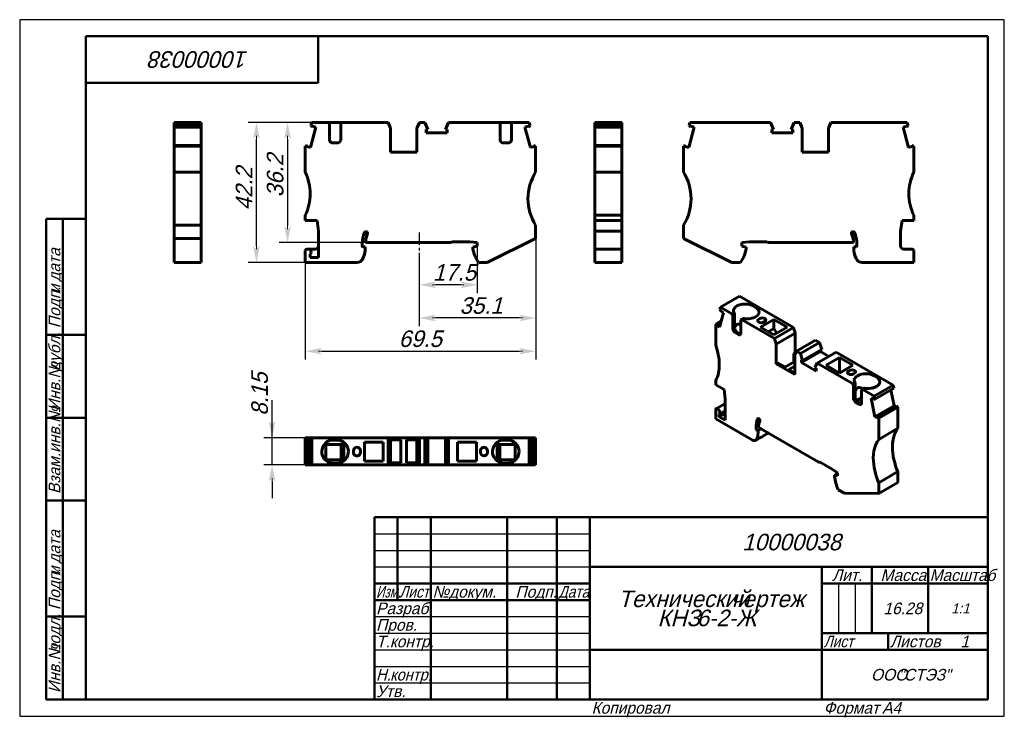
# Model space of a CAD drawing. Header units: millimetres. Extents: x 0 to 297, y 0 to 210.
import ezdxf

# ---------------------------------------------------------------- set-up
doc = ezdxf.new("R2010")
doc.units = ezdxf.units.MM
doc.linetypes.add('CENTER_per1_scale0.122441', pattern=[6.22, 3.8875, -0.7775, 0.7775, -0.7775])
doc.styles.add('TextStyle_1', font='T-FLEX Type A.TTF', dxfattribs={"oblique": 15, "height": 5})
doc.styles.add('TextStyle_2', font='T-FLEX Type A.TTF', dxfattribs={"oblique": 15, "height": 3.5})
doc.styles.add('TextStyle_3', font='T-FLEX Type A.TTF', dxfattribs={"width": 0.744064, "oblique": 15, "height": 3.5})
doc.styles.add('TextStyle_4', font='T-FLEX Type A.TTF', dxfattribs={"width": 0.883061, "oblique": 15, "height": 3.5})
doc.styles.add('TextStyle_5', font='T-FLEX Type A.TTF', dxfattribs={"width": 0.94413, "oblique": 15, "height": 3.5})
doc.styles.add('TextStyle_6', font='T-FLEX Type A.TTF', dxfattribs={"width": 0.98844, "oblique": 15, "height": 3.5})
doc.styles.add('TextStyle_7', font='T-FLEX Type A.TTF', dxfattribs={"oblique": 15, "height": 5})
doc.styles.add('TextStyle_8', font='T-FLEX Type A.TTF', dxfattribs={"oblique": 15, "height": 3})
doc.styles.add('TextStyle_9', font='T-FLEX Type A.TTF', dxfattribs={"oblique": 15, "height": 3.5})
doc.dimstyles.new('DIM_ST_1', dxfattribs={"dimtxt": 5, "dimasz": 5, "dimexe": 2.5, "dimexo": 0, "dimtad": 1, "dimrnd": 0.01, "dimdsep": 46, "dimtxsty": 'TextStyle_1', "dimblk": 'Arrow_3_C7_Status', "dimcen": 0.09, "dimclrd": 7, "dimclre": 7, "dimclrt": 7, "dimazin": 0, "dimtfac": 1, "dimtdec": 0, "dimtmove": 0, "dimatfit": 0, "dimldrblk": 'NONE', "dimfxl": 1, "dimtvp": 1, "dimtolj": 1, "dimarcsym": 0})

# ---------------------------------------------------------------- blocks, each defined once
blk = doc.blocks.new('Arrow_3_C7_Status')
at = {"color": 7, "linetype": 'Continuous', "lineweight": 0}
blk.add_line((-1, 0), (-0.8, 0), dxfattribs=at)
at = {"color": 7}
blk.add_solid([(-1, -0.2), (0, 0), (-0.8, 0), (-1, 0.2)], dxfattribs=at)
blk = doc.blocks.new('*D5')
at = {"color": 7, "lineweight": -2}
for p, q in [((155.64, 144.02), (155.64, 107.56)), ((86.14, 136.82), (86.14, 107.56)), ((91.14, 110.06), (150.64, 110.06))]:
    blk.add_line(p, q, dxfattribs=at)
at = {"layer": 'Defpoints', "color": 0}
for p in [(155.64, 144.02), (86.14, 136.82), (155.64, 110.06)]:
    blk.add_point(p, dxfattribs=at)
at = {"color": 7, "lineweight": -2, "xscale": 5, "yscale": 5, "zscale": 5}
for p, rotation in [((86.14, 110.06), 180), ((155.64, 110.06), 360)]:
    blk.add_blockref('Arrow_3_C7_Status', p, dxfattribs=dict(at, rotation=rotation))
blk = doc.blocks.new('_None')
blk = doc.blocks.new('*D6')
at = {"color": 7, "lineweight": -2}
for p, q in [((88.1, 179.02), (78.3, 179.02)), ((80.8, 174.02), (80.8, 147.82)), ((108.61, 142.82), (78.3, 142.82))]:
    blk.add_line(p, q, dxfattribs=at)
at = {"layer": 'Defpoints', "color": 0}
for p in [(88.1, 179.02), (80.8, 142.82), (108.61, 142.82)]:
    blk.add_point(p, dxfattribs=at)
at = {"color": 7, "lineweight": -2, "xscale": 5, "yscale": 5, "zscale": 5}
for p, rotation in [((80.8, 179.02), 90.00000000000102), ((80.8, 142.82), 270.000000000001)]:
    blk.add_blockref('Arrow_3_C7_Status', p, dxfattribs=dict(at, rotation=rotation))
blk = doc.blocks.new('*D7')
at = {"color": 7, "lineweight": -2}
for p, q in [((155.64, 144.02), (155.64, 117.56)), ((120.52, 139.66), (120.52, 117.56)), ((150.64, 120.06), (125.52, 120.06))]:
    blk.add_line(p, q, dxfattribs=at)
at = {"layer": 'Defpoints', "color": 0}
for p in [(155.64, 144.02), (120.52, 139.66), (120.52, 120.06)]:
    blk.add_point(p, dxfattribs=at)
at = {"color": 7, "lineweight": -2, "xscale": 5, "yscale": 5, "zscale": 5, "rotation": 180}
blk.add_blockref('Arrow_3_C7_Status', (120.52, 120.06), dxfattribs=at)
at = {"color": 7, "lineweight": -2, "xscale": 5, "yscale": 5, "zscale": 5}
blk.add_blockref('Arrow_3_C7_Status', (155.64, 120.06), dxfattribs=at)
blk = doc.blocks.new('*D8')
at = {"color": 7, "lineweight": -2}
for p, q in [((120.52, 139.66), (120.52, 127.56)), ((138.02, 142.02), (138.02, 127.56)), ((133.02, 130.06), (125.52, 130.06))]:
    blk.add_line(p, q, dxfattribs=at)
at = {"layer": 'Defpoints', "color": 0}
for p in [(120.52, 139.66), (138.02, 142.02), (120.52, 130.06)]:
    blk.add_point(p, dxfattribs=at)
at = {"color": 7, "lineweight": -2, "xscale": 5, "yscale": 5, "zscale": 5, "rotation": 180}
blk.add_blockref('Arrow_3_C7_Status', (120.52, 130.06), dxfattribs=at)
at = {"color": 7, "lineweight": -2, "xscale": 5, "yscale": 5, "zscale": 5}
blk.add_blockref('Arrow_3_C7_Status', (138.02, 130.06), dxfattribs=at)
blk = doc.blocks.new('*D9')
at = {"color": 7, "lineweight": -2}
for p, q in [((97.34, 179.02), (68.92, 179.02)), ((71.42, 141.82), (71.42, 174.02)), ((86.14, 136.82), (68.92, 136.82))]:
    blk.add_line(p, q, dxfattribs=at)
at = {"layer": 'Defpoints', "color": 0}
for p in [(71.42, 179.02), (97.34, 179.02), (86.14, 136.82)]:
    blk.add_point(p, dxfattribs=at)
at = {"color": 7, "lineweight": -2, "xscale": 5, "yscale": 5, "zscale": 5}
for p, rotation in [((71.42, 179.02), 90.0000000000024), ((71.42, 136.82), 270.0000000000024)]:
    blk.add_blockref('Arrow_3_C7_Status', p, dxfattribs=dict(at, rotation=rotation))
blk = doc.blocks.new('*D10')
at = {"color": 7, "lineweight": -2}
for p, q in [((76.12, 83.92), (76.12, 95.23)), ((76.12, 88.92), (76.12, 93.92)), ((88.1, 83.92), (73.62, 83.92)), ((76.12, 75.77), (76.12, 83.92)), ((88.1, 75.77), (73.62, 75.77)), ((76.12, 70.77), (76.12, 65.77))]:
    blk.add_line(p, q, dxfattribs=at)
at = {"layer": 'Defpoints', "color": 0}
for p in [(76.12, 83.92), (88.1, 83.92), (88.1, 75.77)]:
    blk.add_point(p, dxfattribs=at)
at = {"color": 7, "lineweight": -2, "xscale": 5, "yscale": 5, "zscale": 5}
for p, rotation in [((76.12, 83.92), 269.999999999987), ((76.12, 75.77), 89.99999999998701)]:
    blk.add_blockref('Arrow_3_C7_Status', p, dxfattribs=dict(at, rotation=rotation))
blk = doc.blocks.new('_FR1Страница_1')
at = {"color": 7, "linetype": 'Continuous', "lineweight": 25}
for p, q in [((0, 210), (0, 0)), ((297, 210), (0, 210)), ((297, 0), (297, 210)), ((107, 55), (172, 55)), ((107, 50), (172, 50)), ((107, 45), (172, 45)), ((247, 40), (247, 25)), ((252, 40), (252, 25)), ((107, 30), (172, 30)), ((107, 25), (172, 25)), ((107, 20), (172, 20)), ((242, 20), (292, 20)), ((262, 20), (262, 20)), ((107, 15), (172, 15)), ((107, 10), (172, 10)), ((0, 0), (297, 0))]:
    blk.add_line(p, q, dxfattribs=at)
at = {"color": 7, "linetype": 'Continuous', "lineweight": 50}
for p, q in [((20, 5), (20, 205)), ((20, 205), (292, 205)), ((90, 191), (90, 205)), ((292, 205), (292, 5)), ((20, 191), (90, 191)), ((8, 5), (8, 150)), ((8, 150), (20, 150)), ((13, 150), (13, 5)), ((8, 115), (20, 115)), ((8, 90), (20, 90)), ((20, 65), (8, 65)), ((107, 5), (107, 60)), ((107, 60), (292, 60)), ((114, 60), (114, 35)), ((124, 60), (124, 5)), ((147, 60), (147, 5)), ((162, 60), (162, 5)), ((172, 60), (172, 5)), ((172, 45), (292, 45)), ((242, 45), (242, 5)), ((257, 45), (257, 25)), ((274, 45), (274, 25)), ((107, 40), (172, 40)), ((242, 40), (292, 40)), ((107, 35), (172, 35)), ((8, 30), (20, 30)), ((242, 25), (292, 25)), ((262, 25), (262, 20)), ((172, 20), (292, 20)), ((20, 5), (8, 5)), ((292, 5), (20, 5))]:
    blk.add_line(p, q, dxfattribs=at)
at = {"color": 7, "oblique": 15}
for s, height, rotation, style, p in [('10000038', 5, 180, 'TextStyle_7', (69.05, 200.5)), ('дата', 3.5, 90, 'TextStyle_2', (12.25, 131.01)), ('Подп.', 3.5, 90, 'TextStyle_2', (12.25, 117)), ('и', 3.5, 90, 'TextStyle_2', (12.25, 127.51)), ('дубл.', 3.5, 90, 'TextStyle_2', (12.25, 104.01)), ('Инв.№', 3.5, 90, 'TextStyle_2', (12.25, 92)), ('Взам.инв.№', 3.5, 90, 'TextStyle_2', (12.25, 67)), ('дата', 3.5, 90, 'TextStyle_2', (12.25, 46.01)), ('Подп.', 3.5, 90, 'TextStyle_2', (12.25, 32)), ('и', 3.5, 90, 'TextStyle_2', (12.25, 42.51)), ('подл.', 3.5, 90, 'TextStyle_2', (12.25, 19.01)), ('Инв.№', 3.5, 90, 'TextStyle_2', (12.25, 7))]:
    blk.add_text(s, height=height, rotation=rotation, dxfattribs=dict(at, style=style)).set_placement(p)
for s, height, style, p in [('10000038', 5, 'TextStyle_7', (217.95, 50)), ('Лит.', 3.5, 'TextStyle_2', (245.03, 40.76)), ('Масса', 3.5, 'TextStyle_2', (259.65, 40.76)), ('№', 3.5, 'TextStyle_2', (124.5, 35.75)), ('Подп.', 3.5, 'TextStyle_2', (149.53, 35.75)), ('докум.', 3.5, 'TextStyle_2', (129.5, 35.75)), ('Технический', 5, 'TextStyle_7', (180.55, 32.88)), ('чертеж', 5, 'TextStyle_7', (214.51, 32.88)), ('Разраб.', 3.5, 'TextStyle_2', (107.5, 30.75)), ('16.28', 3.5, 'TextStyle_2', (260.53, 30.75)), ('1:1', 3, 'TextStyle_8', (280.99, 31)), ('КНЗ', 5, 'TextStyle_7', (192.4, 27.12)), ('6-2-Ж', 5, 'TextStyle_7', (204.19, 27.12)), ('Пров.', 3.5, 'TextStyle_2', (107.5, 25.75)), ('Т.контр.', 3.5, 'TextStyle_2', (107.5, 20.75)), ('Листов', 3.5, 'TextStyle_2', (262.5, 20.75)), ('1', 3.5, 'TextStyle_9', (283.78, 20.75)), ('ООО', 3.5, 'TextStyle_2', (256.78, 10.75)), ('"СТЭЗ"', 3.5, 'TextStyle_2', (265.03, 10.75)), ('Утв.', 3.5, 'TextStyle_2', (107.5, 5.75)), ('Копировал', 3.5, 'TextStyle_2', (172.5, 0.75)), ('Формат', 3.5, 'TextStyle_2', (242.5, 0.75)), ('A4', 3.5, 'TextStyle_2', (260.12, 0.75))]:
    blk.add_text(s, height=height, dxfattribs=dict(at, style=style)).set_placement(p)
for s, style, width, p in [('Масштаб', 'TextStyle_6', 0.98844, (274.5, 40.76)), ('Изм.', 'TextStyle_3', 0.744064, (107.5, 35.75)), ('Лист', 'TextStyle_4', 0.883061, (114.5, 35.75)), ('Дата', 'TextStyle_4', 0.883061, (162.5, 35.75)), ('Лист', 'TextStyle_4', 0.883061, (242.5, 20.75)), ('Н.', 'TextStyle_5', 0.94413, (107.5, 10.75)), ('контр.', 'TextStyle_5', 0.94413, (111.75, 10.75))]:
    blk.add_text(s, height=3.5, dxfattribs=dict(at, style=style, width=width)).set_placement(p)
blk = doc.blocks.new('Страница_1')
at = {"color": 7, "linetype": 'Continuous', "lineweight": 60}
for p, q in [((46.573, 178.061), (46.573, 179.024)), ((46.573, 179.024), (54.723, 179.024)), ((54.723, 178.061), (54.723, 179.024)), ((87.838, 178.061), (88.096, 179.024)), ((92.935, 179.024), (88.096, 179.024)), ((94.635, 179.024), (92.969, 179.024)), ((93.435, 173.824), (93.435, 178.524)), ((94.635, 179.024), (95.635, 179.024)), ((95.635, 179.024), (97.302, 179.024)), ((96.839, 178.585), (96.835, 178.524)), ((96.835, 178.524), (96.835, 173.824)), ((111.117, 179.024), (97.335, 179.024)), ((111.835, 177.324), (111.117, 179.024)), ((120.554, 179.024), (119.835, 177.324)), ((120.554, 179.024), (122.226, 179.024)), ((123.151, 176.919), (122.226, 179.024)), ((129.345, 179.024), (128.42, 176.919)), ((144.435, 179.024), (129.345, 179.024)), ((146.135, 179.024), (144.469, 179.024)), ((144.932, 178.585), (144.935, 178.524)), ((144.935, 178.524), (144.935, 173.824)), ((146.135, 179.024), (147.135, 179.024)), ((147.135, 179.024), (148.802, 179.024)), ((148.335, 173.824), (148.335, 178.524)), ((153.675, 179.024), (148.835, 179.024)), ((153.933, 178.061), (153.675, 179.024)), ((173.529, 179.023), (181.679, 179.023)), ((173.529, 178.06), (173.529, 179.023)), ((181.679, 178.06), (181.679, 179.023)), ((201.902, 178.06), (202.16, 179.023)), ((226.49, 179.023), (202.16, 179.023)), ((226.49, 179.023), (227.415, 176.918)), ((232.684, 176.918), (233.609, 179.023)), ((235.281, 179.023), (233.609, 179.023)), ((235.281, 179.023), (236, 177.323)), ((244, 177.323), (244.718, 179.023)), ((267.74, 179.023), (244.718, 179.023)), ((267.998, 178.06), (267.74, 179.023)), ((54.723, 178.061), (46.573, 178.061)), ((46.573, 178.061), (46.573, 177.629)), ((54.723, 177.629), (46.573, 177.629)), ((46.573, 177.615), (46.573, 177.622)), ((46.573, 177.615), (54.723, 177.615)), ((46.573, 172.052), (46.573, 177.615)), ((54.723, 178.061), (54.723, 177.629)), ((54.723, 177.622), (54.723, 177.615)), ((54.723, 177.615), (54.723, 172.052)), ((89.374, 177.615), (87.737, 171.505)), ((87.838, 178.061), (88.27, 177.629)), ((88.27, 177.629), (88.341, 177.892)), ((88.341, 177.892), (89.374, 177.615)), ((111.835, 170.024), (111.835, 177.324)), ((119.835, 177.324), (119.835, 170.024)), ((122.623, 176.919), (123.151, 176.919)), ((122.623, 175.849), (122.623, 176.919)), ((128.948, 175.849), (122.623, 175.849)), ((128.42, 176.919), (128.948, 176.919)), ((128.948, 176.919), (128.948, 175.849)), ((152.396, 177.615), (153.43, 177.892)), ((154.034, 171.505), (152.396, 177.615)), ((153.43, 177.892), (153.501, 177.629)), ((153.933, 178.061), (153.501, 177.629)), ((173.529, 178.06), (173.529, 177.628)), ((173.529, 178.06), (181.679, 178.06)), ((173.529, 177.628), (181.679, 177.628)), ((173.529, 177.614), (173.529, 177.621)), ((173.529, 172.051), (173.529, 177.614)), ((181.679, 177.614), (173.529, 177.614)), ((181.679, 178.06), (181.679, 177.628)), ((181.679, 177.621), (181.679, 177.614)), ((181.679, 177.614), (181.679, 172.051)), ((203.439, 177.614), (201.802, 171.504)), ((201.902, 178.06), (202.335, 177.628)), ((202.335, 177.628), (202.405, 177.891)), ((202.405, 177.891), (203.439, 177.614)), ((226.887, 176.918), (227.415, 176.918)), ((226.887, 175.848), (226.887, 176.918)), ((233.212, 175.848), (226.887, 175.848)), ((232.684, 176.918), (233.212, 176.918)), ((233.212, 176.918), (233.212, 175.848)), ((236, 177.323), (236, 170.023)), ((244, 170.023), (244, 177.323)), ((266.461, 177.614), (267.494, 177.891)), ((268.098, 171.504), (266.461, 177.614)), ((267.494, 177.891), (267.565, 177.628)), ((267.998, 178.06), (267.565, 177.628)), ((95.835, 172.824), (94.435, 172.824)), ((96.835, 173.824), (96.828, 173.702)), ((144.935, 173.824), (144.943, 173.702)), ((145.935, 172.824), (147.335, 172.824)), ((46.573, 171.874), (46.573, 172.045)), ((54.723, 172.045), (46.573, 172.045)), ((46.573, 171.874), (54.723, 171.874)), ((46.573, 164.024), (46.573, 171.874)), ((54.723, 171.874), (54.723, 172.045)), ((54.723, 164.024), (54.723, 171.874)), ((86.774, 172.045), (86.135, 171.874)), ((86.135, 171.874), (86.135, 164.024)), ((86.704, 171.782), (86.774, 172.045)), ((87.737, 171.505), (86.704, 171.782)), ((119.835, 170.024), (111.835, 170.024)), ((155.067, 171.782), (154.034, 171.505)), ((154.997, 172.045), (155.067, 171.782)), ((155.635, 171.874), (154.997, 172.045)), ((155.635, 164.024), (155.635, 171.874)), ((173.529, 172.044), (181.679, 172.044)), ((173.529, 171.873), (173.529, 172.044)), ((173.529, 171.873), (173.529, 164.023)), ((173.529, 171.873), (181.679, 171.873)), ((181.679, 172.044), (181.679, 171.873)), ((181.679, 171.873), (181.679, 164.023)), ((200.2, 171.873), (200.839, 172.044)), ((200.2, 164.023), (200.2, 171.873)), ((200.768, 171.781), (200.839, 172.044)), ((201.802, 171.504), (200.768, 171.781)), ((244, 170.023), (236, 170.023)), ((269.131, 171.781), (268.098, 171.504)), ((269.7, 171.873), (269.061, 172.044)), ((269.061, 172.044), (269.131, 171.781)), ((269.7, 171.873), (269.7, 164.023)), ((54.723, 164.024), (46.573, 164.024)), ((46.573, 164.024), (46.573, 156.024)), ((54.723, 164.024), (54.723, 156.024)), ((173.529, 164.023), (181.679, 164.023)), ((173.529, 157.523), (173.529, 164.023)), ((181.679, 157.523), (181.679, 164.023)), ((173.529, 151.023), (173.529, 157.523)), ((181.679, 151.023), (181.679, 157.523)), ((46.573, 156.024), (46.573, 148.024)), ((54.723, 156.024), (54.723, 148.024)), ((86.135, 151.024), (86.135, 149.424)), ((86.135, 149.424), (89.693, 149.424)), ((89.693, 149.424), (90.135, 146.278)), ((173.529, 151.023), (181.679, 151.023)), ((173.529, 151.023), (173.529, 149.423)), ((181.679, 149.423), (173.529, 149.423)), ((173.529, 146.277), (173.529, 149.423)), ((181.679, 151.023), (181.679, 149.423)), ((181.679, 149.423), (181.679, 146.277)), ((265.7, 146.277), (266.142, 149.423)), ((269.7, 149.423), (266.142, 149.423)), ((269.7, 151.023), (269.7, 149.423)), ((46.573, 144.024), (46.573, 148.024)), ((54.723, 148.024), (46.573, 148.024)), ((54.723, 144.024), (54.723, 148.024)), ((90.135, 138.324), (90.135, 146.278)), ((155.635, 144.024), (155.635, 148.024)), ((181.679, 146.277), (173.529, 146.277)), ((173.529, 146.277), (173.529, 141.823)), ((181.679, 140.83), (181.679, 146.277)), ((200.2, 144.023), (200.2, 148.023)), ((265.7, 146.277), (265.7, 141.823)), ((46.573, 136.824), (46.573, 144.024)), ((46.573, 144.024), (54.723, 144.024)), ((54.723, 136.824), (54.723, 144.024)), ((104.328, 142.831), (108.335, 142.831)), ((108.335, 142.824), (108.605, 142.824)), ((108.605, 142.824), (129.785, 142.824)), ((129.785, 142.824), (130.025, 142.824)), ((130.025, 142.831), (130.121, 142.831)), ((130.321, 143.031), (135.735, 143.031)), ((135.735, 143.031), (138.021, 142.831)), ((138.021, 142.831), (138.021, 142.024)), ((141.035, 136.824), (155.635, 144.024)), ((214.8, 136.823), (200.2, 144.023)), ((220.1, 143.031), (217.814, 142.831)), ((217.814, 142.023), (217.814, 142.831)), ((225.514, 143.031), (220.1, 143.031)), ((225.81, 142.831), (225.714, 142.831)), ((226.05, 142.823), (225.81, 142.823)), ((247.23, 142.823), (226.05, 142.823)), ((247.5, 142.823), (247.23, 142.823)), ((251.508, 142.831), (247.5, 142.831)), ((86.135, 140.324), (86.139, 140.385)), ((86.135, 140.324), (86.135, 136.824)), ((87.035, 140.824), (86.635, 140.824)), ((87.035, 140.824), (89.135, 140.824)), ((103.321, 142.531), (103.321, 141.671)), ((103.321, 141.671), (103.333, 141.605)), ((103.321, 141.671), (103.539, 141.472)), ((103.539, 141.472), (104.058, 141.517)), ((104.058, 141.517), (104.221, 141.531)), ((104.117, 139.768), (104.118, 139.777)), ((104.221, 141.531), (104.221, 140.975)), ((104.221, 140.975), (104.221, 140.975)), ((104.221, 140.975), (104.221, 140.975)), ((136.735, 141.376), (138.021, 141.72)), ((136.735, 141.014), (136.735, 141.376)), ((136.735, 140.924), (136.735, 141.014)), ((138.021, 141.72), (138.021, 142.024)), ((173.529, 140.823), (173.529, 141.823)), ((173.529, 140.384), (173.529, 140.823)), ((181.679, 140.823), (173.529, 140.823)), ((173.529, 140.323), (173.529, 140.384)), ((173.529, 140.323), (173.529, 136.823)), ((181.679, 140.384), (181.679, 140.823)), ((181.679, 140.323), (181.679, 140.384)), ((181.679, 140.323), (181.679, 136.823)), ((217.814, 141.719), (217.814, 142.023)), ((217.814, 141.719), (219.1, 141.375)), ((219.1, 141.375), (219.1, 141.013)), ((219.1, 141.013), (219.1, 140.923)), ((252.296, 141.471), (251.614, 141.531)), ((251.614, 141.531), (251.614, 141.367)), ((251.614, 141.367), (251.614, 140.974)), ((251.614, 140.974), (251.614, 140.974)), ((251.614, 140.974), (251.614, 140.974)), ((251.717, 139.776), (251.719, 139.767)), ((252.514, 141.67), (252.296, 141.471)), ((252.514, 141.67), (252.509, 141.628)), ((252.514, 142.531), (252.514, 141.67)), ((266.7, 140.823), (269.2, 140.823)), ((269.7, 140.323), (269.696, 140.384)), ((269.7, 140.323), (269.7, 136.823)), ((46.573, 136.824), (46.573, 136.824)), ((46.573, 136.824), (54.723, 136.824)), ((54.723, 136.824), (54.723, 136.824)), ((86.135, 136.824), (86.135, 136.824)), ((86.135, 136.824), (101.125, 136.824)), ((87.635, 139.253), (87.635, 138.324)), ((87.635, 138.324), (90.135, 138.324)), ((101.739, 136.831), (101.125, 136.831)), ((101.739, 136.831), (101.572, 136.83)), ((103.546, 137.974), (103.546, 137.974)), ((103.546, 137.974), (103.546, 137.974)), ((141.035, 136.824), (138.394, 136.824)), ((173.529, 136.823), (173.529, 136.823)), ((181.679, 136.823), (173.529, 136.823)), ((181.679, 136.823), (181.679, 136.823)), ((217.441, 136.823), (214.8, 136.823)), ((252.29, 137.973), (252.29, 137.973)), ((254.097, 136.831), (254.71, 136.825)), ((269.7, 136.823), (254.71, 136.823)), ((269.7, 136.823), (269.7, 136.823)), ((217.125, 126.61), (211.362, 123.283)), ((217.125, 126.61), (233.404, 117.212)), ((211.18, 122.602), (211.362, 123.283)), ((211.18, 122.602), (211.486, 122.072)), ((214.785, 121.307), (211.362, 123.283)), ((211.486, 122.072), (211.536, 122.258)), ((211.643, 122.163), (211.486, 122.072)), ((211.536, 122.258), (212.267, 121.61)), ((221.29, 123.675), (221.997, 123.267)), ((211.619, 119.194), (209.976, 118.245)), ((212.267, 121.61), (211.109, 117.29)), ((215.138, 116.857), (215.138, 120.695)), ((215.642, 120.986), (215.642, 117.148)), ((217.545, 119.355), (217.542, 119.307)), ((217.542, 119.307), (217.542, 115.469)), ((218.192, 119.851), (217.646, 119.536)), ((227.641, 113.885), (217.896, 119.511)), ((223.27, 119.878), (222.916, 119.674)), ((227.442, 119.593), (223.411, 117.266)), ((224.401, 118.817), (224.755, 119.021)), ((231.472, 117.266), (227.442, 119.593)), ((227.442, 119.593), (227.442, 116.904)), ((210.428, 118.124), (209.976, 118.245)), ((209.976, 118.245), (209.976, 111.836)), ((211.448, 118.556), (210.378, 117.938)), ((210.378, 117.938), (210.428, 118.124)), ((211.109, 117.29), (210.378, 117.938)), ((211.498, 118.742), (210.428, 118.124)), ((216.203, 115.839), (216.34, 115.755)), ((223.411, 117.266), (227.442, 114.939)), ((225.74, 115.921), (227.442, 116.904)), ((227.442, 114.939), (231.472, 117.266)), ((227.442, 116.904), (228.367, 115.473)), ((227.641, 113.885), (233.404, 117.212)), ((233.912, 115.531), (233.404, 117.212)), ((216.835, 115.061), (215.845, 115.633)), ((217.047, 115.347), (216.34, 115.755)), ((216.977, 115.388), (217.542, 115.714)), ((217.193, 115.267), (217.047, 115.347)), ((217.542, 115.469), (217.537, 115.373)), ((228.149, 112.203), (227.641, 113.885)), ((233.912, 115.531), (228.149, 112.203)), ((233.912, 109.57), (233.912, 115.531)), ((240.077, 113.359), (234.314, 110.032)), ((240.077, 113.359), (241.259, 112.677)), ((228.149, 106.243), (228.149, 112.203)), ((234.314, 110.032), (233.806, 108.937)), ((234.314, 110.032), (235.496, 109.35)), ((235.496, 109.35), (241.259, 112.677)), ((241.54, 109.922), (235.777, 106.595)), ((241.913, 110.58), (236.15, 107.253)), ((241.913, 110.58), (241.259, 112.677)), ((241.54, 110.365), (241.54, 109.922)), ((241.54, 109.922), (244.048, 108.474)), ((233.806, 106.937), (230.783, 105.192)), ((233.505, 109.335), (233.912, 109.57)), ((233.505, 106.763), (233.505, 109.335)), ((233.505, 109.335), (233.888, 109.114)), ((233.806, 108.937), (233.806, 102.977)), ((233.912, 109.57), (234.06, 109.485)), ((236.15, 107.253), (235.496, 109.35)), ((235.777, 107.469), (236.15, 107.253)), ((235.777, 106.595), (235.777, 107.469)), ((246.293, 109.77), (240.53, 106.443)), ((243.281, 105.794), (247.312, 108.121)), ((246.293, 109.77), (263.497, 99.838)), ((247.312, 108.121), (247.312, 103.467)), ((247.312, 108.121), (251.342, 105.794)), ((228.149, 106.243), (228.556, 106.478)), ((233.806, 102.977), (228.149, 106.243)), ((230.783, 105.192), (228.556, 106.478)), ((231.985, 104.498), (233.806, 105.549)), ((233.806, 103.446), (231.985, 104.498)), ((240.249, 104.013), (235.777, 106.595)), ((240.53, 106.443), (239.876, 105.102)), ((239.876, 105.102), (240.249, 104.886)), ((240.249, 104.886), (240.249, 104.013)), ((251.201, 100.282), (240.53, 106.443)), ((247.312, 103.467), (243.281, 105.794)), ((251.342, 105.794), (247.312, 103.467)), ((249.999, 104.038), (250.352, 104.242)), ((209.976, 101.221), (209.976, 99.915)), ((251.837, 103.385), (251.484, 103.181)), ((257.706, 102.65), (258.413, 102.242)), ((209.976, 99.915), (212.492, 98.463)), ((212.492, 98.463), (212.805, 95.713)), ((251.552, 99.721), (251.554, 99.67)), ((251.554, 99.67), (251.554, 95.833)), ((252.058, 99.961), (252.056, 100.013)), ((252.058, 96.123), (252.058, 99.961)), ((253.958, 94.444), (253.958, 98.282)), ((254.606, 98.825), (254.062, 98.511)), ((257.734, 96.51), (254.312, 98.486)), ((257.734, 96.51), (263.497, 99.838)), ((263.68, 98.946), (257.917, 95.619)), ((262.756, 98.413), (263.75, 93.552)), ((263.68, 98.946), (263.497, 99.838)), ((212.805, 89.219), (212.805, 95.713)), ((251.554, 95.833), (251.56, 95.73)), ((252.061, 96.02), (252.058, 96.123)), ((252.332, 95.139), (253.958, 96.077)), ((252.401, 95.022), (253.958, 95.921)), ((256.83, 95.882), (257.561, 95.686)), ((257.988, 90.225), (256.83, 95.882)), ((257.561, 95.686), (257.611, 95.442)), ((257.917, 95.619), (257.611, 95.442)), ((257.917, 95.619), (257.734, 96.51)), ((209.976, 92.485), (209.979, 92.533)), ((209.976, 92.485), (209.976, 89.627)), ((212.805, 94.287), (210.08, 92.714)), ((210.613, 92.526), (210.33, 92.689)), ((252.261, 94.608), (253.251, 94.036)), ((252.619, 94.814), (252.756, 94.73)), ((252.756, 94.73), (253.463, 94.322)), ((253.958, 94.72), (253.366, 94.378)), ((253.609, 94.243), (253.463, 94.322)), ((263.75, 93.552), (257.988, 90.225)), ((264.431, 93.6), (258.669, 90.273)), ((259.12, 89.872), (264.883, 93.199)), ((263.75, 93.552), (264.159, 93.443)), ((264.883, 93.199), (264.431, 93.6)), ((264.883, 86.79), (264.883, 93.199)), ((209.976, 89.627), (220.576, 83.508)), ((211.037, 90.24), (212.805, 91.26)), ((211.037, 90.998), (211.037, 90.24)), ((211.037, 90.24), (212.805, 89.219)), ((211.063, 91.011), (212.805, 92.017)), ((258.718, 90.029), (257.988, 90.225)), ((259.12, 89.872), (258.669, 90.273)), ((258.669, 90.273), (258.718, 90.029)), ((259.12, 83.463), (259.12, 89.872)), ((222.129, 87.271), (222.129, 86.569)), ((222.129, 86.569), (222.282, 86.317)), ((222.282, 86.317), (222.65, 86.142)), ((222.65, 86.142), (222.765, 86.087)), ((222.765, 86.087), (223.684, 86.618)), ((222.84, 87.105), (225.674, 85.469)), ((264.883, 86.79), (259.12, 83.463)), ((86.135, 83.917), (86.774, 83.917)), ((86.135, 83.917), (86.135, 75.767)), ((86.774, 83.917), (86.774, 75.767)), ((86.781, 83.917), (87.737, 83.917)), ((87.737, 83.917), (87.737, 75.767)), ((87.737, 83.917), (87.831, 83.917)), ((87.838, 83.917), (87.838, 75.767)), ((87.838, 83.917), (88.096, 83.917)), ((88.096, 83.917), (88.096, 75.767)), ((88.096, 83.917), (111.117, 83.917)), ((94.635, 83.267), (95.635, 83.267)), ((111.835, 83.917), (111.117, 83.917)), ((111.117, 75.767), (111.117, 83.917)), ((111.835, 83.917), (111.835, 75.767)), ((111.835, 83.917), (119.835, 83.917)), ((111.835, 83.342), (114.985, 83.342)), ((114.985, 83.342), (114.985, 76.342)), ((116.685, 76.342), (116.685, 83.342)), ((116.685, 83.342), (119.835, 83.342)), ((119.835, 83.917), (119.835, 75.767)), ((120.554, 83.917), (119.835, 83.917)), ((120.554, 83.917), (122.226, 83.917)), ((120.554, 83.917), (120.554, 75.767)), ((122.226, 75.767), (122.226, 83.917)), ((123.151, 83.917), (122.226, 83.917)), ((123.151, 83.917), (123.151, 75.767)), ((123.158, 83.917), (128.413, 83.917)), ((129.345, 83.917), (128.42, 83.917)), ((128.42, 83.917), (128.42, 75.767)), ((129.345, 83.917), (129.345, 75.767)), ((129.345, 83.917), (153.675, 83.917)), ((146.135, 83.267), (147.135, 83.267)), ((153.675, 75.767), (153.675, 83.917)), ((153.933, 83.917), (153.675, 83.917)), ((153.933, 83.917), (153.933, 75.767)), ((153.94, 83.917), (154.034, 83.917)), ((154.034, 83.917), (154.99, 83.917)), ((154.034, 83.917), (154.034, 75.767)), ((154.997, 83.917), (154.997, 75.767)), ((155.635, 83.917), (154.997, 83.917)), ((155.635, 75.767), (155.635, 83.917)), ((221.01, 83.263), (220.576, 83.514)), ((222.765, 86.087), (222.765, 85.633)), ((225.674, 85.463), (225.865, 85.353)), ((225.865, 85.353), (240.842, 76.706)), ((97.368, 81.867), (91.835, 81.867)), ((92.335, 77.267), (92.335, 81.867)), ((96.935, 81.867), (96.935, 77.267)), ((97.368, 81.867), (97.589, 81.867)), ((97.502, 81.867), (97.844, 82.482)), ((97.735, 81.867), (97.589, 81.867)), ((97.735, 77.267), (97.735, 81.867)), ((103.985, 82.617), (103.985, 76.917)), ((109.685, 82.617), (103.985, 82.617)), ((109.685, 76.917), (109.685, 82.617)), ((132.085, 76.917), (132.085, 82.617)), ((132.085, 82.617), (137.785, 82.617)), ((137.785, 82.617), (137.785, 76.917)), ((144.269, 81.867), (143.927, 82.482)), ((144.035, 77.267), (144.035, 81.867)), ((144.035, 81.867), (144.182, 81.867)), ((144.403, 81.867), (144.182, 81.867)), ((144.403, 81.867), (149.935, 81.867)), ((144.835, 81.867), (144.835, 77.267)), ((149.435, 77.267), (149.435, 81.867)), ((97.368, 77.267), (92.186, 77.267)), ((97.589, 77.111), (97.368, 77.267)), ((97.589, 77.267), (97.589, 77.111)), ((97.735, 77.267), (97.589, 77.267)), ((100.685, 80.017), (100.685, 79.517)), ((102.785, 79.517), (102.785, 80.017)), ((138.985, 79.517), (138.985, 80.017)), ((141.085, 80.017), (141.085, 79.517)), ((144.035, 77.267), (144.182, 77.267)), ((144.182, 77.111), (144.403, 77.267)), ((144.182, 77.267), (144.182, 77.111)), ((144.403, 77.267), (149.585, 77.267)), ((86.774, 75.767), (86.135, 75.767)), ((87.737, 75.767), (86.781, 75.767)), ((87.831, 75.767), (87.737, 75.767)), ((87.838, 75.767), (88.096, 75.767)), ((92.935, 75.767), (88.096, 75.767)), ((92.935, 75.767), (93.435, 75.767)), ((93.435, 75.767), (93.435, 76.479)), ((94.435, 75.767), (93.435, 75.767)), ((94.435, 76.272), (94.635, 76.267)), ((95.835, 75.767), (94.435, 75.767)), ((95.635, 76.267), (94.635, 76.267)), ((95.835, 76.272), (95.635, 76.267)), ((96.828, 75.767), (95.835, 75.767)), ((96.828, 76.476), (96.835, 76.479)), ((96.829, 75.767), (96.828, 75.767)), ((96.835, 76.479), (96.839, 76.48)), ((96.835, 76.479), (96.835, 75.767)), ((97.335, 75.767), (96.839, 75.767)), ((111.117, 75.767), (97.335, 75.767)), ((97.589, 77.111), (97.688, 76.932)), ((103.985, 76.917), (109.685, 76.917)), ((111.835, 75.767), (111.117, 75.767)), ((114.985, 76.342), (111.835, 76.342)), ((119.835, 75.767), (111.835, 75.767)), ((119.835, 76.342), (116.685, 76.342)), ((120.554, 75.767), (119.835, 75.767)), ((120.554, 75.767), (122.226, 75.767)), ((123.151, 75.767), (122.226, 75.767)), ((128.413, 75.767), (123.158, 75.767)), ((129.345, 75.767), (128.42, 75.767)), ((144.435, 75.767), (129.345, 75.767)), ((137.785, 76.917), (132.085, 76.917)), ((144.182, 77.111), (144.083, 76.932)), ((144.435, 75.767), (144.932, 75.767)), ((144.935, 76.479), (144.932, 76.48)), ((144.932, 75.767), (144.935, 75.767)), ((144.943, 76.476), (144.935, 76.479)), ((144.935, 76.479), (144.935, 75.767)), ((144.942, 75.767), (144.943, 75.767)), ((144.943, 75.767), (145.935, 75.767)), ((145.935, 76.272), (146.135, 76.267)), ((145.935, 75.767), (147.335, 75.767)), ((146.135, 76.267), (147.135, 76.267)), ((147.335, 76.272), (147.135, 76.267)), ((147.335, 75.767), (148.335, 75.767)), ((148.335, 75.767), (148.335, 76.479)), ((148.835, 75.767), (148.335, 75.767)), ((153.675, 75.767), (148.835, 75.767)), ((153.933, 75.767), (153.675, 75.767)), ((154.034, 75.767), (153.94, 75.767)), ((154.99, 75.767), (154.034, 75.767)), ((155.635, 75.767), (154.997, 75.767)), ((240.842, 76.706), (241.011, 76.608)), ((241.011, 76.614), (241.079, 76.575)), ((241.179, 76.565), (241.279, 76.623)), ((241.221, 76.657), (245.049, 74.446)), ((245.049, 74.446), (246.665, 73.35)), ((245.756, 72.686), (246.665, 73.211)), ((245.756, 72.686), (246.665, 72.443)), ((245.756, 72.391), (245.756, 72.686)), ((245.756, 72.317), (245.756, 72.391)), ((246.665, 73.35), (246.665, 72.691)), ((246.665, 72.443), (246.665, 72.691)), ((264.883, 73.726), (259.12, 70.399)), ((264.883, 70.46), (264.883, 73.726)), ((259.12, 67.133), (264.883, 70.46)), ((259.12, 67.133), (259.12, 70.399)), ((248.797, 67.214), (246.929, 68.293)), ((248.797, 67.214), (259.12, 67.133))]:
    blk.add_line(p, q, dxfattribs=at)
at = {"color": 7, "linetype": 'CENTER_per1_scale0.122441', "lineweight": 25}
blk.add_line((120.521, 145.884), (120.521, 139.664), dxfattribs=at)
blk.add_line((120.521, 145.884), (120.521, 139.664), dxfattribs=at)
at = {"color": 7, "lineweight": 60, "flags": 128}
for points in [[(251.615, 140.85), (251.614, 140.919), (251.614, 140.974)], [(103.546, 137.974), (103.61, 138.114), (103.659, 138.225)], [(216.34, 123.675), (216.034, 123.473), (215.777, 123.249), (215.573, 123.008), (215.427, 122.753), (215.341, 122.489), (215.315, 122.221), (215.352, 121.954), (215.45, 121.691)], [(221.29, 123.675), (220.76, 123.926), (220.155, 124.113), (219.498, 124.228), (218.815, 124.267), (218.132, 124.228), (217.476, 124.113), (216.871, 123.926), (216.34, 123.675)], [(221.997, 123.267), (222.432, 122.961), (222.756, 122.611), (222.955, 122.232), (223.022, 121.838), (222.955, 121.444), (222.756, 121.065), (222.432, 120.715), (221.997, 120.409)], [(214.785, 121.307), (214.92, 121.198), (215.035, 121.043), (215.111, 120.867), (215.138, 120.695)], [(215.45, 121.691), (215.511, 121.552), (215.574, 121.372), (215.602, 121.273), (215.623, 121.173), (215.637, 121.075), (215.642, 120.986)], [(217.896, 119.511), (217.771, 119.557), (217.662, 119.544), (217.583, 119.473), (217.545, 119.355)], [(218.195, 119.846), (218.223, 119.866), (218.381, 119.904), (218.561, 119.895)], [(221.997, 120.409), (221.647, 120.232), (221.26, 120.084), (220.842, 119.966), (220.4, 119.882), (219.944, 119.832), (219.479, 119.817), (219.016, 119.839), (218.561, 119.895)], [(224.401, 118.817), (224.061, 118.686), (223.659, 118.639), (223.257, 118.686), (222.916, 118.817), (222.689, 119.014), (222.609, 119.246), (222.689, 119.478), (222.916, 119.674)], [(223.27, 119.878), (223.611, 120.01), (224.012, 120.056), (224.414, 120.01), (224.755, 119.878), (224.983, 119.682), (225.062, 119.45), (224.983, 119.218), (224.755, 119.021)], [(215.845, 115.633), (215.575, 115.851), (215.345, 116.16), (215.192, 116.514), (215.138, 116.857)], [(215.642, 117.136), (215.724, 117.352), (215.904, 117.676), (216.111, 117.926), (216.34, 118.101)], [(215.642, 117.148), (215.651, 116.976), (215.677, 116.791), (215.784, 116.412), (215.962, 116.076), (216.076, 115.942), (216.203, 115.839)], [(216.34, 118.101), (216.545, 118.191), (216.766, 118.232), (217.002, 118.224), (217.25, 118.165), (217.542, 118.034)], [(217.537, 115.373), (217.461, 115.136), (217.304, 114.995), (217.086, 114.969), (216.835, 115.061)], [(217.193, 115.267), (217.472, 115.191), (217.479, 115.193)], [(249.999, 104.038), (249.771, 103.842), (249.691, 103.61), (249.771, 103.378), (249.999, 103.181), (250.339, 103.05), (250.741, 103.003), (251.143, 103.05), (251.484, 103.181)], [(251.837, 103.385), (252.065, 103.582), (252.145, 103.814), (252.065, 104.046), (251.837, 104.242), (251.496, 104.374), (251.095, 104.42), (250.693, 104.374), (250.352, 104.242)], [(252.756, 102.65), (252.45, 102.448), (252.193, 102.225), (251.989, 101.983), (251.843, 101.728), (251.757, 101.465), (251.731, 101.197), (251.768, 100.929), (251.866, 100.666)], [(257.706, 102.65), (257.176, 102.902), (256.571, 103.088), (255.914, 103.203), (255.231, 103.242), (254.548, 103.203), (253.892, 103.088), (253.287, 102.902), (252.756, 102.65)], [(258.413, 102.242), (258.848, 101.936), (259.172, 101.586), (259.371, 101.207), (259.438, 100.813), (259.371, 100.419), (259.172, 100.04), (258.848, 99.691), (258.413, 99.384)], [(251.201, 100.282), (251.326, 100.184), (251.435, 100.045), (251.514, 99.884), (251.552, 99.721)], [(252.756, 98.978), (252.488, 98.764), (252.252, 98.445), (252.058, 98.028)], [(254.324, 98.662), (254.059, 98.859), (253.696, 99.032), (253.354, 99.108), (253.039, 99.088), (252.756, 98.978)], [(254.312, 98.486), (254.177, 98.533), (254.062, 98.511), (253.985, 98.423), (253.958, 98.282)], [(254.977, 98.87), (254.783, 98.878), (254.617, 98.831), (254.607, 98.824)], [(258.413, 99.384), (258.063, 99.207), (257.676, 99.059), (257.258, 98.942), (256.816, 98.857), (256.36, 98.807), (255.895, 98.793), (255.432, 98.814), (254.977, 98.87)], [(251.56, 95.73), (251.636, 95.405), (251.793, 95.083), (252.011, 94.805), (252.261, 94.608)], [(252.619, 94.814), (252.395, 95.029), (252.223, 95.331), (252.111, 95.678), (252.061, 96.02)], [(209.979, 92.533), (210.017, 92.652), (210.096, 92.722), (210.205, 92.735), (210.33, 92.689)], [(211.249, 91.423), (211.201, 91.733), (211.063, 92.051), (210.856, 92.329), (210.613, 92.526)], [(253.251, 94.036), (253.522, 93.942), (253.751, 93.987), (253.905, 94.163), (253.958, 94.444)], [(253.905, 94.167), (253.76, 94.185), (253.609, 94.243)], [(211.037, 90.998), (211.127, 91.061), (211.194, 91.155), (211.235, 91.278), (211.249, 91.423)], [(223.245, 88.953), (223.273, 89.088), (223.25, 89.256), (223.175, 89.436), (223.121, 89.52), (223.059, 89.596), (222.991, 89.66), (222.92, 89.709), (222.782, 89.756), (222.669, 89.733), (222.594, 89.648)], [(264.883, 86.79), (264.393, 86.074), (263.986, 85.262), (263.666, 84.36), (263.435, 83.377), (263.295, 82.321), (263.249, 81.202)], [(222.287, 83.459), (222.069, 83.201), (221.765, 83.08), (221.403, 83.099), (221.01, 83.263)], [(222.287, 83.459), (222.515, 83.985), (222.671, 84.58), (222.765, 85.633)], [(259.12, 83.463), (258.63, 82.747), (258.223, 81.935), (257.903, 81.033), (257.672, 80.05), (257.532, 78.994), (257.486, 77.874)]]:
    blk.add_lwpolyline(points, dxfattribs=at)
at = {"color": 7, "linetype": 'Continuous', "lineweight": 60}
for centre, radius, start, end in [((92.935, 178.524), 0.5, 0, 90), ((97.335, 178.524), 0.5, 90, 173), ((144.435, 178.524), 0.5, 7, 90), ((148.835, 178.524), 0.5, 90, 180), ((94.435, 173.824), 1, 180, 270), ((95.835, 173.824), 1, 270, 353), ((145.935, 173.824), 1, 187, 270), ((147.335, 173.824), 1, 270, 0.00001), ((72.617, 157.524), 15, 360, 25.67929), ((168.324, 156.024), 15, 147.76905, 180), ((187.511, 156.023), 15, 0, 32.23095), ((283.218, 157.523), 15, 154.32071, 180), ((72.617, 157.524), 15, 334.32071, 360), ((283.218, 157.523), 15, 180, 205.67929), ((168.324, 156.024), 15, 180, 212.23095), ((187.511, 156.023), 15, 327.76905, 0), ((111.628, 142.53), 8.306, 157.03066, 179.99184), ((104.44, 145.576), 0.5, 337.02176, 157.02176), ((251.395, 145.576), 0.5, 22.97824, 202.97824), ((244.208, 142.529), 8.306, 0.0083, 22.96932), ((111.621, 142.531), 7.3, 173.24367, 177.64472), ((111.621, 142.531), 7.3, 157.02176, 173.24367), ((130.121, 143.031), 0.2, 270, 359.99998), ((225.714, 143.031), 0.2, 180.00002, 270), ((244.214, 142.531), 7.3, 6.75633, 22.97824), ((244.214, 142.531), 7.3, 2.35528, 6.75633), ((86.635, 140.324), 0.5, 90, 173), ((87.035, 139.924), 0.9, 0.00001, 90), ((87.035, 139.924), 0.9, 311.81031, 360), ((89.135, 141.824), 1, 270, 359.99999), ((103.507, 141.716), 0.2, 205.42066, 211.30226), ((103.537, 141.659), 0.2, 212.67818, 227.29235), ((97.219, 140.976), 7.002, 334.61797, 359.99587), ((97.219, 140.975), 7.002, 342.60158, 348.77053), ((97.219, 140.976), 7.002, 348.94481, 359.99497), ((97.262, 141.065), 6.976, 349.32335, 349.69082), ((146.129, 142.339), 9.5, 188.5682, 215.49032), ((209.706, 142.339), 9.5, 324.50968, 351.4318), ((258.616, 140.975), 7.002, 180.00428, 205.38151), ((258.587, 141.005), 6.978, 189.81575, 191.30149), ((258.591, 140.982), 6.978, 191.36035, 198.08213), ((266.7, 141.823), 1, 180, 270), ((269.2, 140.323), 0.5, 7, 90), ((56.959, 794.975), 659.657, 273.869824, 273.878049), ((101.741, 138.828), 1.996, 269.93068, 334.6838), ((101.744, 138.832), 1.996, 288.17969, 310.93159), ((101.801, 138.782), 1.922, 310.55007, 335.14978), ((97.239, 140.955), 6.976, 336.41599, 341.67879), ((258.605, 140.94), 6.978, 198.38863, 203.44793), ((254.094, 138.827), 1.996, 205.3162, 270.06932), ((254.494, 862.845), 726.017, 269.981668, 269.994526), ((255.3, 862.84), 726.017, 269.959753, 270.040247), ((259.323, 862.839), 726.017, 269.877297, 270.122703), ((192.15, 105.628), 18.876, 0.89686, 19.19941), ((201.168, 105.652), 9.86, 333.30003, 1.58211), ((250.158, 99.815), 1.908, 5.95547, 26.50906), ((227.81, 87.392), 5.682, 156.60939, 181.21967), ((227.339, 87.114), 4.488, 155.80192, 174.50417), ((94.635, 79.767), 3.5, 90, 180), ((95.635, 79.767), 3.5, 0, 90), ((146.135, 79.767), 3.5, 90, 180), ((147.135, 79.767), 3.5, 360, 90), ((-1187.619, 2530.733), 2824.472, 299.938724, 300.028501), ((101.735, 80.017), 1.05, 0.00001, 180), ((140.035, 80.017), 1.05, 0, 180.00001), ((283.21, 81.649), 19.966, 181.28486, 203.38064), ((94.635, 79.767), 3.5, 180, 240.94072), ((95.635, 79.767), 3.5, 299.05928, 0), ((101.735, 79.517), 1.05, 180, 0.00001), ((140.035, 79.517), 1.05, 180, 0), ((146.135, 79.767), 3.5, 180, 240.94072), ((147.135, 79.767), 3.5, 299.05928, 360), ((277.447, 78.322), 19.966, 181.28486, 203.38064), ((94.635, 79.767), 3.5, 240.94072, 249.94896), ((94.635, 79.767), 3.5, 249.94896, 266.72417), ((95.635, 79.767), 3.5, 273.27583, 289.92121), ((95.635, 79.767), 3.5, 290.11601, 299.05928), ((146.136, 79.767), 3.5, 240.94077, 249.88395), ((146.135, 79.767), 3.5, 250.0788, 266.72417), ((147.135, 79.767), 3.5, 273.27584, 290.05103), ((147.135, 79.767), 3.5, 290.05104, 299.05928), ((259.529, 74.148), 13.894, 187.57157, 204.9258)]:
    blk.add_arc(centre, radius, start, end, dxfattribs=at)
for centre, major_axis, start_param, end_param in [((227.998, 83.883), (-3.65, 6.322), 0.667478, 0.7442907), ((241.079, 76.738), (-0.1, 0.173), 2.3561945, 3.9269908)]:
    blk.add_ellipse(centre, major_axis=major_axis, ratio=0.5773503, start_param=start_param, end_param=end_param, dxfattribs=at)
blk.add_blockref('_FR1Страница_1', (0, 0))
at = {"color": 7, "style": 'TextStyle_1', "oblique": 15}
for s, p in [('36.2', (79.545, 156.474)), ('42.2', (70.165, 152.566)), ('8.15', (74.865, 90.587))]:
    blk.add_text(s, height=5, rotation=90, dxfattribs=at).set_placement(p)
for s, p in [('17.5', (124.626, 131.314)), ('35.1', (132.678, 121.314)), ('69.5', (114.335, 111.314))]:
    blk.add_text(s, height=5, dxfattribs=at).set_placement(p)
for base, p1, p2, angle, picture, middle in [((71.415, 179.024), (86.135, 136.824), (97.335, 179.024), 90, '*D9', (71.415, 157.924)), ((80.795, 142.824), (88.096, 179.024), (108.605, 142.824), 270, '*D6', (80.795, 161.654)), ((120.521, 120.064), (155.635, 144.024), (120.521, 139.664), 180, '*D7', (137.145, 120.064)), ((120.521, 130.064), (138.021, 142.024), (120.521, 139.664), 180, '*D8', (129.271, 130.064)), ((76.115, 83.917), (88.096, 75.767), (88.096, 83.917), 90, '*D10', (76.115, 95.232))]:
    dim = blk.add_linear_dim(base=base, p1=p1, p2=p2, angle=angle, text=' ', dimstyle='DIM_ST_1')
    dim.commit()
    dim.dimension.update_dxf_attribs({"geometry": picture, "text_midpoint": middle, "dimtype": 160})
dim = blk.add_linear_dim(base=(155.635, 110.064), p1=(86.135, 136.824), p2=(155.635, 144.024), text=' ', dimstyle='DIM_ST_1')
dim.commit()
dim.dimension.update_dxf_attribs({"geometry": '*D5', "text_midpoint": (119.515, 110.064), "dimtype": 160})

msp = doc.modelspace()

# ---------------------------------------------------------------- block references
msp.add_blockref('Страница_1', (0, 0))

doc.saveas('drawing.dxf')
